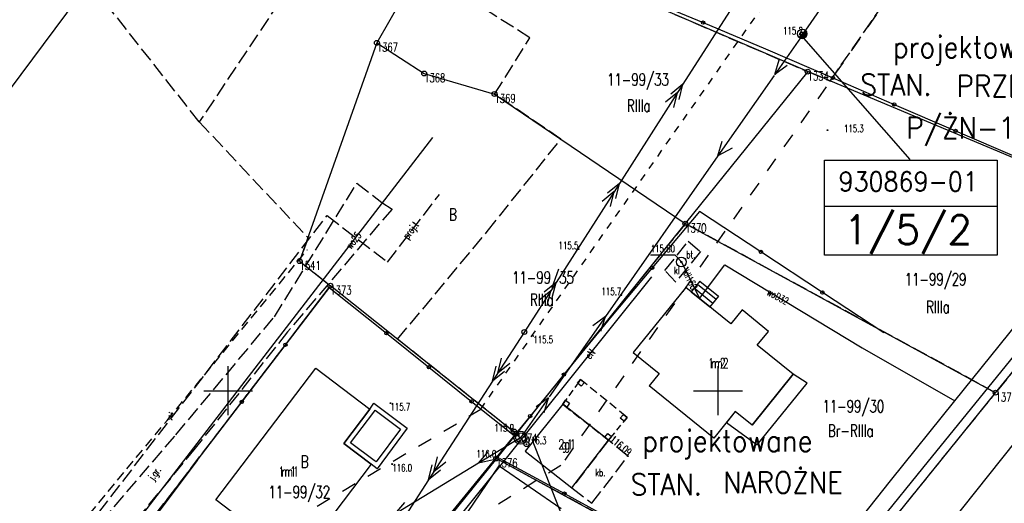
# Model space of a CAD drawing. Extents: x 6572638 to 13149531, y 5838629 to 11678088.
# Tile 29 of 37: x 6573829 to 6573929, y 5838989 to 5839038. Entities that reach past the tile are written whole.
import ezdxf
from ezdxf.enums import TextEntityAlignment as Align

# ---------------------------------------------------------------- set-up
doc = ezdxf.new("R2010")
doc.units = 0
doc.header["$MEASUREMENT"] = 0
for name, pattern in [('1', [0]), ('11', [3, 2.5, -0.5]), ('1_1', [0]), ('1_OTKJ', [2, 1.5, -0.5]), ('1_OTKU', [2, 1.5, -0.5]), ('1_OTZI', [1.5, 1, -0.5]), ('2_1', [0]), ('2_8', [0.5, 0.25, -0.25]), ('2_EGBI17', [0]), ('2_EGBS', [0]), ('2_EGBSG', [0]), ('2_EGBT', [0]), ('2_EGBU_A', [0]), ('2_EGBW_W', [1, 0.5, -0.5]), ('3_14', [0]), ('3_SUEP_A', [0]), ('3_SUKP', [0]), ('3_SUPP_P', [2, 1.5, -0.5]), ('3_SUTP_A', [0]), ('3_SUWP', [0]), ('GDE', [0]), ('GUK', [2, 1.5, -0.5])]:
    doc.linetypes.add(name, pattern=pattern)
doc.layers.get('0').update_dxf_attribs({"color": 250, "linetype": 'CONTINUOUS'})
for name, color, linetype in [('_L_NAP', 7, 'CONTINUOUS'), ('DZIALKI', 7, 'GDE'), ('EBTPO_L_0_A', 7, '1'), ('EGBB_E_T_0', 7, 'CONTINUOUS'), ('EGBB_E_T_1', 7, 'CONTINUOUS'), ('EGBB_L_0', 7, '2_EGBU_A'), ('EGBE_L_0', 7, '2_EGBT'), ('EGBE_L_3', 7, '2_EGBS'), ('EGBE_L_8', 7, '2_1'), ('EUZOU_T_0_A', 3, 'CONTINUOUS'), ('KONTURY', 3, 'GUK'), ('NUMERY_DZIALEK', 7, 'CONTINUOUS'), ('NUMERY_KONTUROW', 3, 'CONTINUOUS'), ('NUMERY_PUNKTOW', 7, 'CONTINUOUS'), ('OPIS_LNAP', 250, 'CONTINUOUS'), ('OTD_L_7', 7, 'CONTINUOUS'), ('OTK_E_T_0', 7, 'CONTINUOUS'), ('OTK_E_T_3', 7, 'CONTINUOUS'), ('OTK_L_0', 7, '1_OTKJ'), ('OTK_L_4', 7, '1_OTKU'), ('OTO_L_0', 7, 'CONTINUOUS'), ('OTR_T_0', 7, 'CONTINUOUS'), ('OTR_T_1', 7, 'CONTINUOUS'), ('OTZ_E_T_0', 7, 'CONTINUOUS'), ('OTZ_L_4', 7, '1_OTZI'), ('P_SUTP_E_T_0', 30, 'CONTINUOUS'), ('P_SUTP_L_0', 30, '3_SUPP_P'), ('PUNKTY', 7, 'CONTINUOUS'), ('SUEP_E_T_0', 1, 'CONTINUOUS'), ('SUEP_L_0', 1, '3_SUEP_A'), ('SUK_E_T_2', 34, 'CONTINUOUS'), ('SUK_T_2', 34, 'CONTINUOUS'), ('SUKP_E_T_0', 34, 'CONTINUOUS'), ('SUKP_L_0', 34, '3_SUKP'), ('SUKR_T_0', 34, 'CONTINUOUS'), ('SUP_T_2', 7, 'CONTINUOUS'), ('SUTP_L_0', 30, '3_SUTP_A'), ('SUWP_E_T_0', 5, 'CONTINUOUS'), ('SUWP_L_0', 5, '3_SUWP'), ('ZAKRES_L_0', 7, '11')]:
    doc.layers.add(name, color=color, linetype=linetype)
doc.styles.add('SIMPLEBX', font='simplex.shx', dxfattribs={"width": 0.7})
doc.styles.get("Standard").update_dxf_attribs({"font": 'Simplex.SHX', "width": 0.75})

# ---------------------------------------------------------------- blocks, each defined once
blk = doc.blocks.new('GRT')
at = {"linetype": 'CONTINUOUS'}
blk.add_circle((0, 0), 0.25, dxfattribs=at)
blk = doc.blocks.new('2_OTRN')
at = {"linetype": 'CONTINUOUS'}
blk.add_circle((0, 0), 0.045, dxfattribs=at)
blk = doc.blocks.new('2_OTRS')
at = {"linetype": 'CONTINUOUS'}
blk.add_circle((0, 0), 0.045, dxfattribs=at)
blk = doc.blocks.new('4_SUKM')
at = {"linetype": 'CONTINUOUS'}
blk.add_circle((0, 0), 0.5, dxfattribs=at)
blk = doc.blocks.new('4_SUPS')
at = {"linetype": 'CONTINUOUS'}
blk.add_circle((0, 0), 0.0625, dxfattribs=at)
blk = doc.blocks.new('4_SUPP')
at = {"linetype": 'CONTINUOUS'}
blk.add_circle((0, 0), 0.25, dxfattribs=at)

msp = doc.modelspace()

# ---------------------------------------------------------------- hatches: boundary and pattern name
at = {"layer": 'SUEP_L_0', "linetype": '3_SUEP_A'}
h = msp.add_hatch(color=4, dxfattribs=at)
edge = h.paths.add_edge_path()
edge.add_line((6573908.26443, 5839036.06225), (6573908.92845, 5839036.75919))
edge.add_arc((6573908.58065, 5839036.42576), 0.48181, -131.020713, 43.7918654, ccw=False)

# ---------------------------------------------------------------- linework, layer by layer
at = {"layer": '_L_NAP', "color": 5}
for p, q in [((6573910.86508, 5839013.84478), (6573910.86508, 5839023.53177)), ((6573910.86508, 5839023.53177), (6573928.47714, 5839023.53177)), ((6573928.47714, 5839023.53177), (6573928.47714, 5839013.84478)), ((6573910.86508, 5839018.84969), (6573928.47714, 5839018.84969)), ((6573928.47714, 5839013.84478), (6573910.86508, 5839013.84478))]:
    msp.add_line(p, q, dxfattribs=at)
at = {"layer": 'DZIALKI'}
for p, q in [((6573909.14, 5839032.56), (6573879.06, 5839045.51)), ((6573837.93, 5839044.46), (6573817.77, 5839017.47)), ((6573869.55, 5839043.11), (6573865.17, 5839035.5)), ((6573865.17, 5839035.5), (6573857.29, 5839013.23)), ((6573865.17, 5839035.5), (6573870, 5839032.37)), ((6573870, 5839032.37), (6573877.18, 5839030.27)), ((6573909.14, 5839032.56), (6573896.65, 5839017.05)), ((6573943.26, 5839018.25), (6573909.14, 5839032.56)), ((6573877.18, 5839030.27), (6573896.65, 5839017.05)), ((6573928.32, 5838999.8), (6573943.26, 5839018.25)), ((6573896.65, 5839017.05), (6573879.4, 5838995.62)), ((6573896.65, 5839017.05), (6573928.32, 5838999.8)), ((6573857.29, 5839013.23), (6573860.43, 5839010.72)), ((6573860.43, 5839010.72), (6573834.08, 5838976.3)), ((6573879.4, 5838995.62), (6573860.43, 5839010.72)), ((6573908.98, 5838975.91), (6573928.32, 5838999.8)), ((6573879.4, 5838995.62), (6573877.37, 5838993.09)), ((6573877.37, 5838993.09), (6573856.67, 5838967.37)), ((6573877.37, 5838993.09), (6573908.98, 5838975.91))]:
    msp.add_line(p, q, dxfattribs=at)
at = {"layer": 'EBTPO_L_0_A', "linetype": '1'}
for p, q in [((6573850, 5838997.5), (6573850, 5839002.5)), ((6573900, 5838997.5), (6573900, 5839002.5)), ((6573847.5, 5839000), (6573852.5, 5839000)), ((6573897.5, 5839000), (6573902.5, 5839000))]:
    msp.add_line(p, q, dxfattribs=at)
at = {"layer": 'EGBB_L_0', "linetype": '2_EGBU_A'}
for p, q in [((6573896.7, 5839010.55), (6573891.32, 5839003.9)), ((6573901.3, 5839006.83), (6573896.7, 5839010.55)), ((6573902.46, 5839008.27), (6573901.3, 5839006.83)), ((6573905.15, 5839006.06), (6573902.46, 5839008.27)), ((6573903.99, 5839004.65), (6573905.15, 5839006.06)), ((6573907.65, 5839001.69), (6573903.99, 5839004.65)), ((6573891.32, 5839003.9), (6573893.97, 5839001.75)), ((6573848.73, 5838988.87), (6573858.93, 5839002.3)), ((6573858.93, 5839002.3), (6573864.45, 5838998.11)), ((6573893.97, 5839001.75), (6573892.96, 5839000.51)), ((6573903.49, 5838996.5), (6573907.65, 5839001.69)), ((6573899.56, 5838995.17), (6573892.96, 5839000.51)), ((6573864.45, 5838998.11), (6573861.78973, 5838994.6053)), ((6573884.14, 5838998.62), (6573880.31, 5838993.85)), ((6573888.82, 5838994.95), (6573884.14, 5838998.62)), ((6573901.75, 5838997.9), (6573899.56, 5838995.17)), ((6573903.49, 5838996.5), (6573901.75, 5838997.9)), ((6573885.08, 5838990.09), (6573888.82, 5838994.95)), ((6573861.78973, 5838994.6053), (6573864.59, 5838992.5)), ((6573880.31, 5838993.85), (6573885.08, 5838990.09)), ((6573864.59, 5838992.5), (6573857.86, 5838983.65)), ((6573874.48, 5838987.7), (6573877.64, 5838992.34)), ((6573877.64, 5838992.34), (6573883.98, 5838988)), ((6573851.86, 5838986.48), (6573848.73, 5838988.87))]:
    msp.add_line(p, q, dxfattribs=at)
at = {"layer": 'EGBE_L_0', "linetype": '2_EGBT'}
for p, q in [((6573861.78973, 5838994.6053), (6573864.45, 5838998.11)), ((6573864.45, 5838998.11), (6573864.88, 5838998.72)), ((6573864.8536, 5838997.8147), (6573864.992, 5838998.011)), ((6573864.88, 5838998.72), (6573868.28, 5838996.17)), ((6573864.992, 5838998.011), (6573867.58, 5838996.07)), ((6573862.4917, 5838994.7031), (6573864.8536, 5838997.8147)), ((6573867.58, 5838996.07), (6573865.09, 5838992.75)), ((6573868.28, 5838996.17), (6573865.19, 5838992.05)), ((6573864.59, 5838992.5), (6573861.78973, 5838994.6053)), ((6573864.8905, 5838992.8997), (6573862.4917, 5838994.7031)), ((6573865.09, 5838992.75), (6573864.8905, 5838992.8997)), ((6573865.19, 5838992.05), (6573864.59, 5838992.5))]:
    msp.add_line(p, q, dxfattribs=at)
at = {"layer": 'EGBE_L_3', "linetype": '2_EGBSG'}
msp.add_line((6573898.13, 5839011.18), (6573897.25655, 5839010.09992), dxfattribs=at)
at = {"layer": 'EGBE_L_3', "linetype": '2_EGBS'}
for p, q in [((6573898.13, 5839011.18), (6573900.04, 5839009.66)), ((6573897.25655, 5839010.09992), (6573899.15451, 5839008.56504)), ((6573899.15451, 5839008.56504), (6573897.25655, 5839010.09992)), ((6573897.57095, 5839010.4887), (6573899.46892, 5839008.95382)), ((6573897.88536, 5839010.87748), (6573899.78332, 5839009.3426)), ((6573900.04, 5839009.66), (6573899.15451, 5839008.56504))]:
    msp.add_line(p, q, dxfattribs=at)
at = {"layer": 'EGBE_L_8', "linetype": '2_EGBI17'}
for p, q in [((6573907.65, 5839001.69), (6573903.49, 5838996.5)), ((6573909.08722, 5839000.78412), (6573907.65, 5839001.69)), ((6573903.98522, 5838994.47147), (6573909.08722, 5839000.78412)), ((6573901.75, 5838997.9), (6573900.84692, 5838996.77424)), ((6573903.49, 5838996.5), (6573901.75, 5838997.9)), ((6573900.84692, 5838996.77424), (6573903.98522, 5838994.47147))]:
    msp.add_line(p, q, dxfattribs=at)
at = {"layer": 'KONTURY'}
for p, q in [((6573847.05, 5839027.43), (6573826.34, 5839053.7)), ((6573859.68, 5839046.3), (6573847.05, 5839027.43)), ((6573879.06, 5839045.51), (6573903.1, 5839035.16)), ((6573880.8, 5839036.02), (6573870.24, 5839042.67)), ((6573911.43, 5839031.6), (6573918.62, 5839041.96)), ((6573877.19, 5839030.26), (6573880.8, 5839036.02)), ((6573903.1, 5839035.16), (6573909.14, 5839032.56)), ((6573909.14, 5839032.56), (6573911.43, 5839031.6)), ((6573883.96, 5839025.67), (6573877.19, 5839030.26)), ((6573847.05, 5839027.43), (6573858.16, 5839015.6)), ((6573876.43, 5839016.24), (6573883.96, 5839025.67)), ((6573943.26, 5839018.25), (6573928.32, 5838999.8)), ((6573896.66, 5839017.06), (6573879.4, 5838995.62)), ((6573928.32, 5838999.8), (6573896.66, 5839017.06)), ((6573867.29, 5839005.26), (6573876.43, 5839016.24)), ((6573858.16, 5839015.6), (6573857.29, 5839013.23)), ((6573857.29, 5839013.23), (6573860.43, 5839010.72)), ((6573860.43, 5839010.72), (6573834.08, 5838976.3)), ((6573879.4, 5838995.62), (6573867.29, 5839005.26)), ((6573908.98, 5838975.91), (6573928.32, 5838999.8)), ((6573877.37, 5838993.09), (6573879.4, 5838995.62)), ((6573877.37, 5838993.09), (6573856.67, 5838967.37)), ((6573908.98, 5838975.91), (6573877.37, 5838993.09))]:
    msp.add_line(p, q, dxfattribs=at)
at = {"layer": 'OPIS_LNAP', "color": 6, "linetype": 'CONTINUOUS'}
for p, q in [((6573908.71165, 5839035.97621), (6573919.54804, 5839023.58629)), ((6573881.00458, 5838995.05749), (6573887.15985, 5838979.31575))]:
    msp.add_line(p, q, dxfattribs=at)
at = {"layer": 'OTD_L_7'}
for p, q in [((6573885.96, 5839001.16), (6573885.37755, 5839000.34713)), ((6573886.62396, 5839000.61799), (6573885.96, 5839001.16)), ((6573885.17129, 5839000.05928), (6573884.75878, 5838999.48357)), ((6573887.6199, 5838999.80498), (6573886.95594, 5839000.34699)), ((6573884.55252, 5838999.19571), (6573884.14, 5838998.62)), ((6573888.61584, 5838998.99197), (6573887.95188, 5838999.53397)), ((6573884.14, 5838998.62), (6573884.9269, 5838998.00292)), ((6573889.61178, 5838998.17895), (6573888.94782, 5838998.72096)), ((6573890.71843, 5838997.27557), (6573889.94376, 5838997.90795)), ((6573885.25133, 5838997.74851), (6573885.90018, 5838997.23969)), ((6573886.2246, 5838996.98528), (6573886.87345, 5838996.47646)), ((6573890.29641, 5838996.7586), (6573890.71843, 5838997.27557)), ((6573887.19788, 5838996.22205), (6573887.84673, 5838995.71323)), ((6573889.66338, 5838995.98315), (6573890.0854, 5838996.50012)), ((6573888.17115, 5838995.45882), (6573888.82, 5838994.95)), ((6573888.82, 5838994.95), (6573889.45238, 5838995.72466))]:
    msp.add_line(p, q, dxfattribs=at)
at = {"layer": 'OTD_L_7', "linetype": '1_1'}
for p, q in [((6573885.64381, 5839000.77267), (6573885.96, 5839001.16)), ((6573885.96, 5839001.16), (6573886.34733, 5839000.84381)), ((6573886.03114, 5839000.45648), (6573885.64381, 5839000.77267)), ((6573886.34733, 5839000.84381), (6573886.03114, 5839000.45648)), ((6573884.14, 5838998.62), (6573884.43122, 5838999.02643)), ((6573884.43122, 5838999.02643), (6573884.83766, 5838998.73521)), ((6573884.54643, 5838998.32878), (6573884.14, 5838998.62)), ((6573884.83766, 5838998.73521), (6573884.54643, 5838998.32878)), ((6573890.01491, 5838997.20443), (6573890.33109, 5838997.59176)), ((6573890.40224, 5838996.88824), (6573890.01491, 5838997.20443)), ((6573890.33109, 5838997.59176), (6573890.71843, 5838997.27557)), ((6573890.71843, 5838997.27557), (6573890.40224, 5838996.88824)), ((6573888.42655, 5838995.25854), (6573888.73509, 5838995.65199)), ((6573888.82, 5838994.95), (6573888.42655, 5838995.25854)), ((6573888.73509, 5838995.65199), (6573889.12854, 5838995.34345)), ((6573889.12854, 5838995.34345), (6573888.82, 5838994.95))]:
    msp.add_line(p, q, dxfattribs=at)
at = {"layer": 'OTK_L_0', "linetype": '1_OTKJ'}
for p, q in [((6573854.72, 5839007.55), (6573863.14, 5839021.18)), ((6573863.14, 5839021.18), (6573865.69, 5839019.2)), ((6573865.69, 5839019.2), (6573866.72, 5839018.54)), ((6573866.72, 5839018.54), (6573856.06, 5839006)), ((6573844.66, 5838995.5), (6573854.72, 5839007.55)), ((6573856.06, 5839006), (6573846.64, 5838994.15)), ((6573829.25, 5838977.55), (6573844.66, 5838995.5)), ((6573846.64, 5838994.15), (6573833.79, 5838978.47))]:
    msp.add_line(p, q, dxfattribs=at)
at = {"layer": 'OTK_L_4', "linetype": '1_OTKU'}
for p, q in [((6573894.57, 5839012.26), (6573896.94, 5839015.25)), ((6573896.94, 5839015.25), (6573898.19, 5839014.2)), ((6573898.19, 5839014.2), (6573895.69, 5839011.09)), ((6573895.69, 5839011.09), (6573894.57, 5839012.26)), ((6573888.82, 5838994.95), (6573885.08, 5838990.09)), ((6573890.8, 5838993.33), (6573888.82, 5838994.95)), ((6573887.10881, 5838988.52874), (6573890.8, 5838993.33)), ((6573885.08, 5838990.09), (6573887.10881, 5838988.52874))]:
    msp.add_line(p, q, dxfattribs=at)
at = {"layer": 'OTO_L_0'}
for p, q in [((6573892.08736, 5839040.22708), (6573898.45842, 5839037.55496)), ((6573898.45842, 5839037.55496), (6573904.82948, 5839034.88285)), ((6573904.82948, 5839034.88285), (6573911.71681, 5839031.91391)), ((6573911.71681, 5839031.91391), (6573917.97745, 5839029.21513)), ((6573917.97745, 5839029.21513), (6573924.23809, 5839026.51635)), ((6573924.23809, 5839026.51635), (6573930.49873, 5839023.81756)), ((6573898.08937, 5839018.29351), (6573893.2719, 5839012.5453)), ((6573904.36775, 5839014.15916), (6573898.08937, 5839018.29351)), ((6573910.64613, 5839010.0248), (6573904.36775, 5839014.15916)), ((6573893.2719, 5839012.5453), (6573889.01, 5839007.46)), ((6573855.8371, 5839004.7033), (6573860.29, 5839010.55)), ((6573860.29, 5839010.55), (6573866.14833, 5839005.86706)), ((6573916.91, 5839005.9), (6573910.64613, 5839010.0248)), ((6573889.01, 5839007.46), (6573884.26493, 5839001.65187)), ((6573866.14833, 5839005.86706), (6573870.49222, 5839002.3947)), ((6573851.3842, 5838998.85659), (6573855.8371, 5839004.7033)), ((6573870.49222, 5839002.3947), (6573874.83611, 5838998.92235)), ((6573884.26493, 5839001.65187), (6573880.81247, 5838997.42594)), ((6573874.83611, 5838998.92235), (6573879.18, 5838995.45)), ((6573846.84, 5838992.89), (6573851.3842, 5838998.85659)), ((6573880.81247, 5838997.42594), (6573877.36, 5838993.2)), ((6573846.84, 5838992.89), (6573842.333, 5838986.89525)), ((6573877.36, 5838993.2), (6573872.61196, 5838987.3943)), ((6573877.71486, 5838993.08506), (6573884.30857, 5838989.51113)), ((6573884.30857, 5838989.51113), (6573890.51501, 5838986.1471))]:
    msp.add_line(p, q, dxfattribs=at)
for centre in [(6573898.45842, 5839037.55496), (6573911.71681, 5839031.91391), (6573917.97745, 5839029.21513), (6573924.23809, 5839026.51635), (6573904.36775, 5839014.15916), (6573893.2719, 5839012.5453), (6573910.64613, 5839010.0248), (6573866.14833, 5839005.86706), (6573855.8371, 5839004.7033), (6573870.49222, 5839002.3947), (6573884.26493, 5839001.65187), (6573851.3842, 5838998.85659), (6573874.83611, 5838998.92235), (6573880.81247, 5838997.42594), (6573884.30857, 5838989.51113)]:
    msp.add_circle(centre, 0.17, dxfattribs=at)
at = {"layer": 'OTZ_L_4', "linetype": '1_OTZI'}
for p, q in [((6573843.76, 5838996.97), (6573858.11, 5839014.41)), ((6573830.1, 5838980.48), (6573843.76, 5838996.97))]:
    msp.add_line(p, q, dxfattribs=at)
at = {"layer": 'P_SUTP_L_0', "linetype": '3_SUPP_P'}
for p, q in [((6573866.26234, 5839013.13648), (6573871.55586, 5839020.02133)), ((6573829.48646, 5838978.07297), (6573860.09276, 5839017.88006)), ((6573860.09276, 5839017.88006), (6573866.26234, 5839013.13648))]:
    msp.add_line(p, q, dxfattribs=at)
at = {"layer": 'SUEP_L_0', "linetype": '3_SUEP_A'}
for p, q in [((6573902.87898, 5839041.36981), (6573896.40784, 5839031.26415)), ((6573908.65, 5839036.35), (6573911.4971, 5839040.46023)), ((6573908.65, 5839036.35), (6573905.78132, 5839032.2548)), ((6573905.78132, 5839032.2548), (6573906.2324, 5839033.77023)), ((6573907.05144, 5839033.19649), (6573905.78132, 5839032.2548)), ((6573905.70898, 5839032.15152), (6573899.97161, 5839023.96112)), ((6573896.40784, 5839031.26415), (6573889.93671, 5839021.15849)), ((6573896.40784, 5839031.26415), (6573895.17788, 5839030.27058)), ((6573896.02002, 5839029.73131), (6573896.40784, 5839031.26415)), ((6573895.86858, 5839030.42201), (6573894.63862, 5839029.42844)), ((6573895.48076, 5839028.88918), (6573895.86858, 5839030.42201)), ((6573899.97161, 5839023.96112), (6573900.4227, 5839025.47655)), ((6573901.4465, 5839024.75938), (6573899.97161, 5839023.96112)), ((6573899.97161, 5839023.96112), (6573888.49689, 5839007.58032)), ((6573889.93671, 5839021.15849), (6573883.46557, 5839011.05283)), ((6573889.93671, 5839021.15849), (6573888.70674, 5839020.16491)), ((6573889.54888, 5839019.62565), (6573889.93671, 5839021.15849)), ((6573889.39744, 5839020.31635), (6573888.16748, 5839019.32278)), ((6573889.00962, 5839018.78352), (6573889.39744, 5839020.31635)), ((6573877.71381, 5838992.28947), (6573893.24, 5839011.62)), ((6573883.46557, 5839011.05283), (6573880.23, 5839006)), ((6573883.46557, 5839011.05283), (6573882.23561, 5839010.05925)), ((6573883.07775, 5839009.51999), (6573883.46557, 5839011.05283)), ((6573882.92631, 5839010.21069), (6573881.69635, 5839009.21712)), ((6573882.53848, 5839008.67785), (6573882.92631, 5839010.21069)), ((6573888.49689, 5839007.58032), (6573882.75953, 5838999.38991)), ((6573888.49689, 5839007.58032), (6573887.22677, 5839006.63862)), ((6573888.04581, 5839006.06489), (6573888.49689, 5839007.58032)), ((6573880.23, 5839006), (6573876.96396, 5839000.96681)), ((6573877.5083, 5839001.80568), (6573877.90538, 5839003.33614)), ((6573876.96396, 5839000.96681), (6573877.36104, 5839002.49728)), ((6573878.1999, 5839001.95294), (6573876.96396, 5839000.96681)), ((6573878.74424, 5839002.7918), (6573877.5083, 5839001.80568)), ((6573876.96396, 5839000.96681), (6573870.43188, 5838990.90043)), ((6573882.68719, 5838999.28664), (6573879.81851, 5838995.19144)), ((6573882.68719, 5838999.28664), (6573881.41706, 5838998.34495)), ((6573882.2361, 5838997.77121), (6573882.68719, 5838999.28664)), ((6573879.81851, 5838995.19144), (6573875.54329, 5838992.59866)), ((6573914.91532, 5838975.4504), (6573930.41305, 5838994.88432)), ((6573870.97622, 5838991.7393), (6573871.3733, 5838993.26977)), ((6573875.54329, 5838992.59866), (6573876.56657, 5838993.80402)), ((6573877.08513, 5838992.94897), (6573875.54329, 5838992.59866)), ((6573875.54329, 5838992.59866), (6573866.99284, 5838987.41312)), ((6573870.43188, 5838990.90043), (6573870.82896, 5838992.4309)), ((6573871.66783, 5838991.88656), (6573870.43188, 5838990.90043)), ((6573872.21217, 5838992.72543), (6573870.97622, 5838991.7393)), ((6573858.55, 5838968.43), (6573877.00225, 5838991.40355)), ((6573870.43188, 5838990.90043), (6573863.89981, 5838980.83406)), ((6573866.99284, 5838987.41312), (6573868.01613, 5838988.61847))]:
    msp.add_line(p, q, dxfattribs=at)
at = {"layer": 'SUEP_L_0', "color": 4, "linetype": '3_SUEP_A'}
for p, q in [((6573908.26443, 5839036.06225), (6573908.92845, 5839036.75919)), ((6573908.28143, 5839036.06145), (6573908.92743, 5839036.7589))]:
    msp.add_line(p, q, dxfattribs=at)
at = {"layer": 'SUEP_L_0', "linetype": '3_14'}
msp.add_line((6573877.00225, 5838991.40355), (6573877.71381, 5838992.28947), dxfattribs=at)
at = {"layer": 'SUEP_L_0', "color": 4, "linetype": '3_SUEP_A'}
for centre, radius in [((6573908.58352, 5839036.4229), 0.48181), ((6573879.82543, 5838995.20954), 0.67202), ((6573879.83743, 5838995.21581), 0.50079)]:
    msp.add_circle(centre, radius, dxfattribs=at)
msp.add_arc((6573908.58065, 5839036.42576), 0.48181, 228.979287, 43.7918654, dxfattribs=at)
at = {"layer": 'SUKP_L_0', "linetype": '3_SUKP'}
msp.add_line((6573896.25, 5839013.14), (6573898.11626, 5839009.40468), dxfattribs=at)
at = {"layer": 'SUKR_T_0', "linetype": 'CONTINUOUS'}
for p in [(6573893.099, 5839013.87365), (6573896.25, 5839013.14)]:
    msp.add_line(p, (6573895.59612, 5839013.87365), dxfattribs=at)
at = {"layer": 'SUP_T_2', "linetype": 'CONTINUOUS'}
for p, q in [((6573879.53078, 5838995.4837), (6573879.88156, 5838995.12739)), ((6573879.74844, 5838995.26261), (6573880.09922, 5838994.9063))]:
    msp.add_line(p, q, dxfattribs=at)
at = {"layer": 'SUTP_L_0', "linetype": '3_SUTP_A'}
for p, q in [((6573921.46736, 5838992.82499), (6573941.51319, 5839017.50362)), ((6573899.63969, 5838965.91904), (6573921.46736, 5838992.82499))]:
    msp.add_line(p, q, dxfattribs=at)
at = {"layer": 'SUWP_L_0', "linetype": '3_SUWP'}
for p, q in [((6573847.86, 5838995.95), (6573870.9, 5839025.84)), ((6573898.11626, 5839009.40468), (6573900.69918, 5839012.84734)), ((6573900.69918, 5839012.84734), (6573914.70808, 5839004.37282)), ((6573924.16295, 5838998.9879), (6573932.59639, 5839009.44727)), ((6573914.70808, 5839004.37282), (6573924.16295, 5838998.9879)), ((6573917.57836, 5838990.82152), (6573924.16295, 5838998.9879)), ((6573828.85, 5838971.3), (6573847.86, 5838995.95)), ((6573905.61842, 5838975.64535), (6573917.57836, 5838990.82152))]:
    msp.add_line(p, q, dxfattribs=at)
at = {"layer": 'ZAKRES_L_0', "linetype": '2_EGBW_W', "ltscale": 3}
for p, q in [((6573936.63023, 5839067.9629), (6573912.74552, 5839033.48178)), ((6573912.74552, 5839033.48178), (6573883.95969, 5838992.37858)), ((6573843.6091, 5838979.04992), (6573875.76864, 5838998.11502)), ((6573883.95969, 5838992.37858), (6573855.06071, 5838974.44724))]:
    msp.add_line(p, q, dxfattribs=at)
at = {"layer": 'ZAKRES_L_0', "linetype": '2_8', "ltscale": 3}
msp.add_line((6573875.76864, 5838998.11502), (6573904.53977, 5839039.1971), dxfattribs=at)

# ---------------------------------------------------------------- block references
at = {"layer": 'OTR_T_0'}
msp.add_blockref('2_OTRS', (6573890.8, 5838993.33), dxfattribs=at)
at = {"layer": 'OTR_T_1'}
for p in [(6573908.65, 5839036.35), (6573911.15745, 5839026.586), (6573885.74, 5839014.45), (6573890.12, 5839009.75), (6573881.14, 5839005.59), (6573866.56, 5838998.74), (6573879.18, 5838995.84), (6573880.45, 5838994.55), (6573877.36, 5838993.2), (6573866.75, 5838992.52)]:
    msp.add_blockref('2_OTRN', p, dxfattribs=at)
at = {"layer": 'OTR_T_1', "rotation": 348.4505898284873}
msp.add_blockref('2_OTRN', (6573908.67148, 5839036.34684), dxfattribs=at)
at = {"layer": 'PUNKTY'}
for p in [(6573865.17, 5839035.5), (6573870, 5839032.37), (6573909.14, 5839032.56), (6573877.18, 5839030.27), (6573896.65, 5839017.05), (6573857.29, 5839013.23), (6573860.43, 5839010.72), (6573928.32, 5838999.8), (6573879.4, 5838995.62), (6573877.37, 5838993.09)]:
    msp.add_blockref('GRT', p, dxfattribs=at)
at = {"layer": 'SUK_T_2'}
msp.add_blockref('4_SUKM', (6573896.25, 5839013.14), dxfattribs=at)
at = {"layer": 'SUKR_T_0'}
msp.add_blockref('4_SUPS', (6573896.25, 5839013.14), dxfattribs=at)
at = {"layer": 'SUP_T_2'}
for p in [(6573908.65, 5839036.35), (6573880.23, 5839006), (6573879.18, 5838995.84), (6573880.45, 5838994.55)]:
    msp.add_blockref('4_SUPP', p, dxfattribs=at)

# ---------------------------------------------------------------- texts
at = {"color": 1, "linetype": 'BYBLOCK', "style": 'SIMPLEBX', "width": 0.9}
for s, p in [('projektowane', (6573917.826, 5839033.96703)), ('STAN. ', (6573914.5069, 5839030.11546)), ('PRZELOTOWE', (6573924.31162, 5839030.00061)), ('P/ŻN-10', (6573919.19523, 5839025.72446)), ('projektowane', (6573892.23612, 5838993.78817)), ('NAROŻNE', (6573900.51421, 5838989.54467)), ('STAN. ', (6573891.0646, 5838989.33452))]:
    msp.add_text(s, height=2.2, dxfattribs=at).set_placement(p)
at = {"color": 5, "linetype": 'BYBLOCK', "style": 'SIMPLEBX', "width": 0.9}
msp.add_text('930869-01', height=1.98, dxfattribs=at).set_placement((6573912.29945, 5839020.36341))
at = {"layer": '_L_NAP', "color": 5, "style": 'SIMPLEBX'}
msp.add_text('1/5/2', height=2.941333, dxfattribs=at).set_placement((6573912.80942, 5839014.95707))
at = {"layer": 'EGBB_E_T_0', "width": 0.7}
for s, p in [('m2', (6573900.025, 5839002.815)), ('g1', (6573884.5875, 5838994.3775)), ('m1', (6573856.17016, 5838991.76248))]:
    msp.add_text(s, height=1, dxfattribs=at).set_placement(p, align=Align.MIDDLE)
at = {"layer": 'EGBB_E_T_1', "width": 0.7}
for s, p in [('1m2', (6573900.025, 5839002.815)), ('2g1', (6573884.5875, 5838994.3775)), ('1m1', (6573856.17016, 5838991.76248))]:
    msp.add_text(s, height=1, dxfattribs=at).set_placement(p, align=Align.MIDDLE)
at = {"layer": 'EUZOU_T_0_A', "width": 0.7}
for s, p in [('RIIIa', (6573880.79915, 5839008.64929)), ('RIIIa', (6573921.22311, 5839007.93109)), ('B', (6573857.41813, 5838992.13956))]:
    msp.add_text(s, height=1.25, dxfattribs=at).set_placement(p)
at = {"layer": 'NUMERY_DZIALEK', "width": 0.7}
for s, p in [('11-99/33', (6573888.66912, 5839031.13493)), ('11-99/35', (6573878.97599, 5839010.92824))]:
    msp.add_text(s, height=1.25, dxfattribs=at).set_placement(p)
for s, p in [('11-99/29', (6573922.19546, 5839011.28785)), ('11-99/30', (6573913.79827, 5838998.33121)), ('11-99/32', (6573857.25607, 5838989.58118))]:
    msp.add_text(s, height=1.25, dxfattribs=at).set_placement(p, align=Align.MIDDLE)
at = {"layer": 'NUMERY_KONTUROW', "width": 0.7}
for s, p in [('RIIIa', (6573890.69486, 5839028.46096)), ('B', (6573872.54428, 5839017.35994)), ('RIIIa', (6573880.79915, 5839008.64929)), ('Br-RIIIa', (6573911.20533, 5838995.29857)), ('B', (6573857.41813, 5838992.13956))]:
    msp.add_text(s, height=1.25, dxfattribs=at).set_placement(p)
at = {"layer": 'NUMERY_PUNKTOW', "width": 0.7}
for s, p in [('1367', (6573865.17, 5839034.6)), ('1368', (6573870, 5839031.47)), ('1334', (6573909.14, 5839031.66)), ('1369', (6573877.18, 5839029.37)), ('1370', (6573896.65, 5839016.15)), ('1541', (6573857.29, 5839012.33)), ('1373', (6573860.43, 5839009.82)), ('1371', (6573928.32, 5838998.9)), ('1374', (6573879.4, 5838994.72)), ('1376', (6573877.37, 5838992.19))]:
    msp.add_text(s, height=0.9, dxfattribs=at).set_placement(p)
at = {"layer": 'OTK_E_T_0', "width": 0.7}
msp.add_text('j.gr.', height=0.75, rotation=54.0132079, dxfattribs=at).set_placement((6573842.57278, 5838991.50822), align=Align.MIDDLE)
at = {"layer": 'OTK_E_T_3', "width": 0.7}
for s, p in [('bt.', (6573897.21922, 5839013.88502)), ('kb.', (6573887.98777, 5838991.65069))]:
    msp.add_text(s, height=0.75, dxfattribs=at).set_placement(p, align=Align.MIDDLE)
at = {"layer": 'OTR_T_0', "width": 0.7}
msp.add_text('116.09', height=0.75, rotation=320.7105936, dxfattribs=at).set_placement((6573890.8, 5838993.33), align=Align.RIGHT)
at = {"layer": 'OTR_T_1', "width": 0.7}
for s, p in [('115.2', (6573908.65, 5839036.35)), ('115.5', (6573885.74, 5839014.45)), ('115.7', (6573890.12, 5839009.75)), ('115.9', (6573879.18, 5838995.84)), ('116.0', (6573877.36, 5838993.2))]:
    msp.add_text(s, height=0.75, dxfattribs=at).set_placement(p, align=Align.RIGHT)
for s, p in [('115.3', (6573912.84371, 5839026.36981)), ('115.5', (6573881.14, 5839004.84)), ('115.7', (6573866.56, 5838997.99)), ('116.3', (6573880.45, 5838994.55)), ('116.0', (6573866.75, 5838991.77))]:
    msp.add_text(s, height=0.75, dxfattribs=at).set_placement(p)
at = {"layer": 'OTZ_E_T_0', "width": 0.7}
msp.add_text('it', height=0.75, dxfattribs=at).set_placement((6573844.13, 5838997.42), align=Align.MIDDLE)
at = {"layer": 'P_SUTP_E_T_0', "width": 0.7}
msp.add_text('proj.t', height=0.75, rotation=52.4445593, dxfattribs=at).set_placement((6573868.70399, 5839016.31214), align=Align.MIDDLE)
at = {"layer": 'SUEP_E_T_0', "width": 0.7}
msp.add_text('eN', height=0.75, rotation=51.2299878, dxfattribs=at).set_placement((6573886.92, 5839003.75), align=Align.MIDDLE)
at = {"layer": 'SUK_E_T_2', "width": 0.7}
msp.add_text('kl', height=0.75, dxfattribs=at).set_placement((6573895.78499, 5839012.27769), align=Align.MIDDLE)
at = {"layer": 'SUKP_E_T_0', "width": 0.7}
msp.add_text('klI160', height=0.75, rotation=296.54785, dxfattribs=at).set_placement((6573897.15142, 5839011.3358), align=Align.MIDDLE)
at = {"layer": 'SUKR_T_0', "width": 0.7}
msp.add_text('115.80', height=0.75, dxfattribs=at).set_placement((6573895.59612, 5839014.12365), align=Align.RIGHT)
at = {"layer": 'SUWP_E_T_0', "width": 0.7}
for s, rotation, p in [('wo25', 52.370001, (6573862.8, 5839015.34)), ('woD32', 331.2940468, (6573906.10385, 5839009.60454))]:
    msp.add_text(s, height=0.75, rotation=rotation, dxfattribs=at).set_placement(p, align=Align.MIDDLE)

doc.saveas('drawing.dxf')
